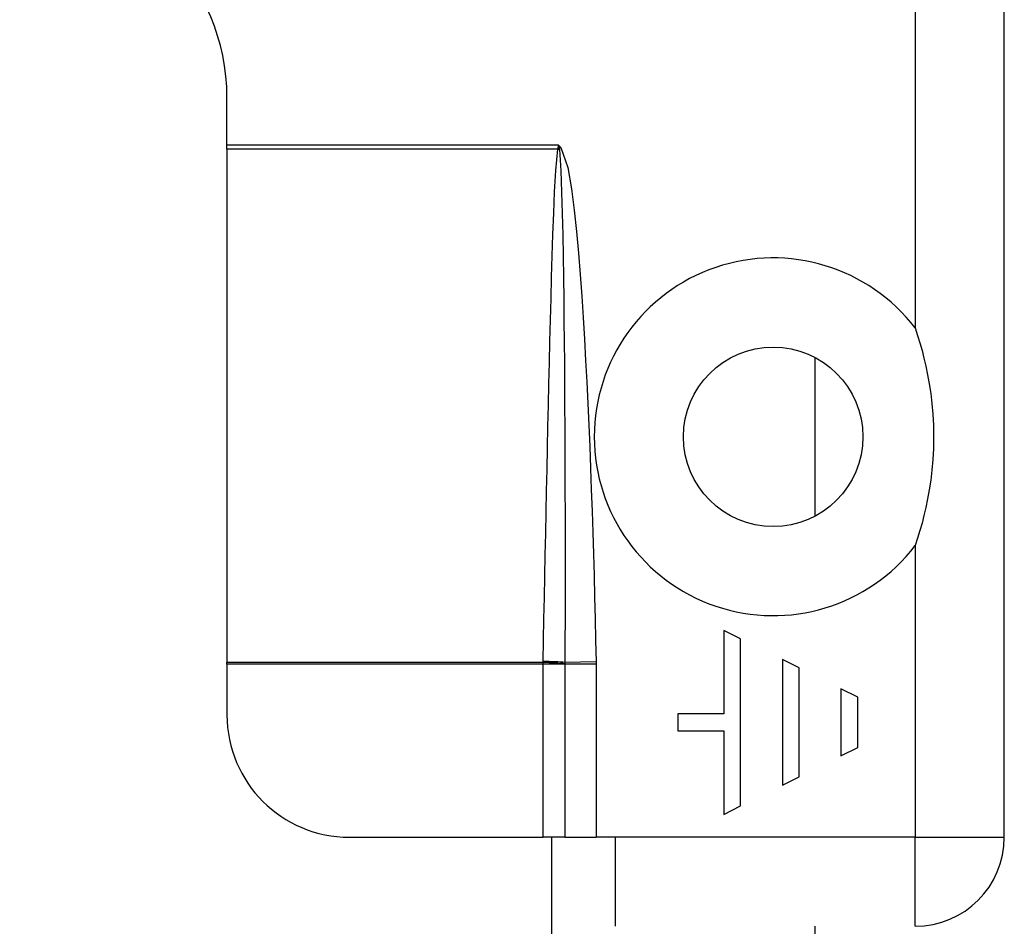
# Model space of a CAD drawing. Header units: inches. Extents: x 5 to 161, y 9 to 87.
# Tile 152 of 195: x 32.469 to 33.419, y 59.649 to 60.524. Entities that reach past the tile are written whole.
import ezdxf

# ---------------------------------------------------------------- set-up
doc = ezdxf.new("R2010")
doc.units = ezdxf.units.IN
doc.header["$MEASUREMENT"] = 0
doc.layers.add('Visible Edges(ANSI)', color=7, linetype='Continuous', lineweight=25)
doc.layers.add('Visible Tangent Edges(ANSI)', color=7, linetype='Continuous', lineweight=25)

msp = doc.modelspace()

# ---------------------------------------------------------------- linework, layer by layer
at = {"layer": 'Visible Edges(ANSI)'}
for p, q in [((33.4195, 59.73508), (33.4195, 61.31308)), ((32.6695, 60.4031), (32.6695, 60.44908)), ((32.6695, 60.399), (32.6695, 60.4031)), ((32.6695, 60.399), (32.6695, 59.90366)), ((33.23669, 60.19824), (33.23669, 60.0448)), ((33.14892, 59.93471), (33.14892, 59.854)), ((33.16507, 59.92664), (33.14892, 59.93471)), ((33.16507, 59.76522), (33.16507, 59.92664)), ((32.6695, 59.90218), (32.6695, 59.90366)), ((32.6695, 59.90218), (32.6695, 59.85319)), ((33.20542, 59.90646), (33.20542, 59.7854)), ((33.22156, 59.89839), (33.20542, 59.90646)), ((33.22156, 59.79347), (33.22156, 59.89839)), ((33.26192, 59.87821), (33.26192, 59.81364)), ((33.27806, 59.87014), (33.26192, 59.87821)), ((33.27806, 59.82172), (33.27806, 59.87014)), ((33.10454, 59.854), (33.10454, 59.83786)), ((33.14892, 59.854), (33.10454, 59.854)), ((33.10454, 59.83786), (33.14892, 59.83786)), ((33.14892, 59.83786), (33.14892, 59.75715)), ((33.26192, 59.81364), (33.27806, 59.82172)), ((33.20542, 59.7854), (33.22156, 59.79347)), ((33.14892, 59.75715), (33.16507, 59.76522)), ((32.78761, 59.73508), (32.9745, 59.73508)), ((32.99555, 59.73508), (32.9745, 59.73508)), ((32.9825, 59.73508), (32.9825, 54.81328)), ((32.99555, 59.73508), (33.02564, 59.73508)), ((33.0445, 59.73508), (33.02564, 59.73508)), ((33.0445, 59.64908), (33.0445, 59.73508)), ((33.23669, 59.64908), (33.23669, 54.89928))]:
    msp.add_line(p, q, dxfattribs=at)
at = {"layer": 'Visible Edges(ANSI)', "flags": 128}
msp.add_lwpolyline([(33.3335, 60.22653), (33.33585, 60.21933), (33.33806, 60.21208), (33.3401, 60.20479), (33.34199, 60.19745), (33.34379, 60.18973), (33.3455, 60.18147), (33.34708, 60.1727), (33.34848, 60.16342), (33.34964, 60.15365), (33.35053, 60.1434), (33.3511, 60.13269), (33.3513, 60.12152), (33.3511, 60.11035), (33.35053, 60.09964), (33.34964, 60.08939), (33.34848, 60.07962), (33.34708, 60.07034), (33.3455, 60.06157), (33.34379, 60.05331), (33.34199, 60.04559), (33.3401, 60.03824), (33.33806, 60.03095), (33.33585, 60.02371), (33.3335, 60.01651)], dxfattribs=at)
at = {"layer": 'Visible Edges(ANSI)'}
msp.add_circle((33.1965, 60.12152), 0.08661, dxfattribs=at)
for centre, radius, start, end in [((32.4695, 60.44908), 0.2, 0, 90), ((32.78761, 59.85319), 0.11811, 180, 270), ((33.3335, 59.73508), 0.086, 270, 0)]:
    msp.add_arc(centre, radius, start, end, dxfattribs=at)
at = {"layer": 'Visible Tangent Edges(ANSI)'}
for p, q in [((33.3335, 61.01873), (33.3335, 60.22653)), ((32.9895, 60.4031), (32.6695, 60.4031)), ((32.98892, 60.3996), (32.9895, 60.4031)), ((32.9895, 60.4031), (32.99154, 60.40087)), ((32.9895, 60.4031), (32.99, 60.39946)), ((32.98877, 60.399), (32.6695, 60.399)), ((32.99154, 60.40087), (32.99, 60.39946)), ((33.3335, 60.01651), (33.3335, 59.73508)), ((32.9745, 59.90366), (32.6695, 59.90366)), ((32.9745, 59.90218), (32.6695, 59.90218)), ((32.9745, 59.73508), (32.9745, 59.90218)), ((32.99555, 59.90218), (32.9745, 59.90218)), ((32.99555, 59.90218), (32.99555, 59.73508)), ((33.02564, 59.90218), (32.99555, 59.90218)), ((33.02561, 59.90441), (32.99556, 59.90379)), ((33.02564, 59.90218), (33.02564, 59.73508)), ((33.3335, 59.73508), (33.0445, 59.73508)), ((33.3335, 59.73508), (33.4195, 59.73508)), ((33.3335, 59.64908), (33.3335, 59.73508))]:
    msp.add_line(p, q, dxfattribs=at)
at = {"layer": 'Visible Tangent Edges(ANSI)', "flags": 128}
for points in [[(32.97453, 59.90466), (32.97493, 59.92527), (32.97534, 59.94587), (32.97575, 59.96648), (32.97616, 59.98708), (32.97657, 60.00769), (32.97699, 60.02829), (32.97741, 60.0489), (32.97784, 60.0695), (32.97827, 60.09011), (32.97871, 60.11071), (32.97916, 60.13132), (32.97962, 60.15192), (32.98009, 60.17252), (32.98057, 60.19313), (32.98107, 60.21373), (32.98159, 60.23433), (32.98213, 60.25494), (32.98271, 60.27554), (32.98332, 60.29614), (32.98399, 60.31674), (32.98474, 60.33734), (32.98561, 60.35793), (32.98672, 60.37851), (32.98877, 60.399)], [(32.98877, 60.399), (32.98878, 60.39902), (32.98879, 60.39905), (32.9888, 60.39907), (32.9888, 60.3991), (32.98881, 60.39912), (32.98882, 60.39915), (32.98883, 60.39917), (32.98883, 60.3992), (32.98884, 60.39922), (32.98885, 60.39925), (32.98885, 60.39927), (32.98886, 60.3993), (32.98887, 60.39932), (32.98887, 60.39935), (32.98888, 60.39937), (32.98888, 60.3994), (32.98889, 60.39942), (32.98889, 60.39945), (32.9889, 60.39947), (32.98891, 60.3995), (32.98891, 60.39952), (32.98891, 60.39955), (32.98892, 60.39957), (32.98892, 60.3996)], [(32.99, 60.39946), (32.99001, 60.39943), (32.99002, 60.39939), (32.99003, 60.39936), (32.99004, 60.39932), (32.99005, 60.39929), (32.99006, 60.39925), (32.99007, 60.39922), (32.99008, 60.39919), (32.99009, 60.39915), (32.9901, 60.39912), (32.9901, 60.39909), (32.99011, 60.39905), (32.99012, 60.39902), (32.99012, 60.39899), (32.99013, 60.39895), (32.99014, 60.39892), (32.99014, 60.39889), (32.99015, 60.39886), (32.99015, 60.39882), (32.99016, 60.39879), (32.99016, 60.39876), (32.99017, 60.39873), (32.99017, 60.3987), (32.99018, 60.39866)], [(32.99018, 60.39866), (32.99161, 60.37817), (32.99238, 60.35757), (32.99294, 60.33696), (32.9934, 60.31634), (32.99378, 60.29572), (32.9941, 60.2751), (32.99438, 60.25447), (32.99462, 60.23384), (32.99483, 60.21322), (32.99501, 60.19259), (32.99516, 60.17196), (32.99529, 60.15134), (32.99541, 60.13071), (32.9955, 60.11008), (32.99557, 60.08945), (32.99563, 60.06882), (32.99567, 60.04819), (32.9957, 60.02757), (32.99571, 60.00694), (32.99571, 59.98631), (32.99569, 59.96568), (32.99566, 59.94505), (32.99562, 59.92442), (32.99556, 59.90379)], [(32.99154, 60.40087), (32.99825, 60.38134), (33.00179, 60.36085), (33.00445, 60.34026), (33.00663, 60.31959), (33.00855, 60.29889), (33.01024, 60.27816), (33.01175, 60.2574), (33.01312, 60.23665), (33.01438, 60.2159), (33.01555, 60.19516), (33.01664, 60.17441), (33.01764, 60.15365), (33.01858, 60.13289), (33.01945, 60.11213), (33.02026, 60.09136), (33.02102, 60.0706), (33.02174, 60.04983), (33.02241, 60.02905), (33.02304, 60.00828), (33.02363, 59.98751), (33.02418, 59.96673), (33.02469, 59.94596), (33.02517, 59.92518), (33.02561, 59.90441)], [(32.9745, 59.90366), (32.9745, 59.9037), (32.9745, 59.90374), (32.9745, 59.90379), (32.97451, 59.90383), (32.97451, 59.90387), (32.97451, 59.90391), (32.97451, 59.90395), (32.97451, 59.90399), (32.97451, 59.90404), (32.97451, 59.90408), (32.97451, 59.90412), (32.97452, 59.90416), (32.97452, 59.9042), (32.97452, 59.90425), (32.97452, 59.90429), (32.97452, 59.90433), (32.97452, 59.90437), (32.97452, 59.90441), (32.97452, 59.90445), (32.97452, 59.9045), (32.97453, 59.90454), (32.97453, 59.90458), (32.97453, 59.90462), (32.97453, 59.90466)], [(32.9745, 59.90218), (32.9745, 59.90225), (32.9745, 59.90231), (32.9745, 59.90237), (32.9745, 59.90243), (32.9745, 59.90249), (32.9745, 59.90255), (32.9745, 59.90261), (32.9745, 59.90268), (32.9745, 59.90274), (32.9745, 59.9028), (32.9745, 59.90286), (32.9745, 59.90292), (32.9745, 59.90298), (32.9745, 59.90305), (32.9745, 59.90311), (32.9745, 59.90317), (32.9745, 59.90323), (32.9745, 59.90329), (32.9745, 59.90335), (32.9745, 59.90341), (32.9745, 59.90348), (32.9745, 59.90354), (32.9745, 59.9036), (32.9745, 59.90366)], [(32.99556, 59.90241), (32.99556, 59.9024), (32.99555, 59.90239), (32.99555, 59.90238), (32.99555, 59.90237), (32.99555, 59.90236), (32.99555, 59.90235), (32.99555, 59.90234), (32.99555, 59.90233), (32.99555, 59.90232), (32.99555, 59.90231), (32.99555, 59.90231), (32.99555, 59.9023), (32.99555, 59.90229), (32.99555, 59.90228), (32.99555, 59.90227), (32.99555, 59.90226), (32.99555, 59.90225), (32.99555, 59.90224), (32.99555, 59.90223), (32.99555, 59.90222), (32.99555, 59.90221), (32.99555, 59.9022), (32.99555, 59.90219), (32.99555, 59.90218)], [(32.99556, 59.90379), (32.99556, 59.90373), (32.99556, 59.90367), (32.99556, 59.90361), (32.99556, 59.90356), (32.99556, 59.9035), (32.99556, 59.90344), (32.99556, 59.90338), (32.99556, 59.90333), (32.99556, 59.90327), (32.99556, 59.90321), (32.99556, 59.90315), (32.99556, 59.9031), (32.99556, 59.90304), (32.99556, 59.90298), (32.99556, 59.90292), (32.99556, 59.90287), (32.99556, 59.90281), (32.99556, 59.90275), (32.99556, 59.9027), (32.99556, 59.90264), (32.99556, 59.90258), (32.99556, 59.90252), (32.99556, 59.90247), (32.99556, 59.90241)], [(33.02561, 59.90441), (33.02561, 59.90431), (33.02562, 59.90422), (33.02562, 59.90413), (33.02562, 59.90404), (33.02562, 59.90394), (33.02562, 59.90385), (33.02562, 59.90376), (33.02563, 59.90367), (33.02563, 59.90357), (33.02563, 59.90348), (33.02563, 59.90339), (33.02563, 59.9033), (33.02563, 59.9032), (33.02563, 59.90311), (33.02563, 59.90302), (33.02563, 59.90292), (33.02563, 59.90283), (33.02563, 59.90274), (33.02563, 59.90265), (33.02564, 59.90255), (33.02564, 59.90246), (33.02564, 59.90237), (33.02564, 59.90228), (33.02564, 59.90218)]]:
    msp.add_lwpolyline(points, dxfattribs=at)
at = {"layer": 'Visible Tangent Edges(ANSI)'}
msp.add_arc((33.1965, 60.12152), 0.17261, 37.46944, 322.53056, dxfattribs=at)
for centre, major_axis, ratio, start_param, end_param in [((32.98877, 60.39769), (0.02681, -0.00639), 0.046335, 1.529501, 1.581839), ((32.98892, 60.39847), (-0.02735, 0.00339), 0.040384, 4.678033, 4.7174), ((32.9745, 59.90235), (0.02754, -0.00103), 0.047596, 0.702205, 1.572575), ((32.97453, 59.90335), (-0.02755, 0.00054), 0.04762, 3.844737, 4.713326)]:
    msp.add_ellipse(centre, major_axis=major_axis, ratio=ratio, start_param=start_param, end_param=end_param, dxfattribs=at)

doc.saveas('drawing.dxf')
